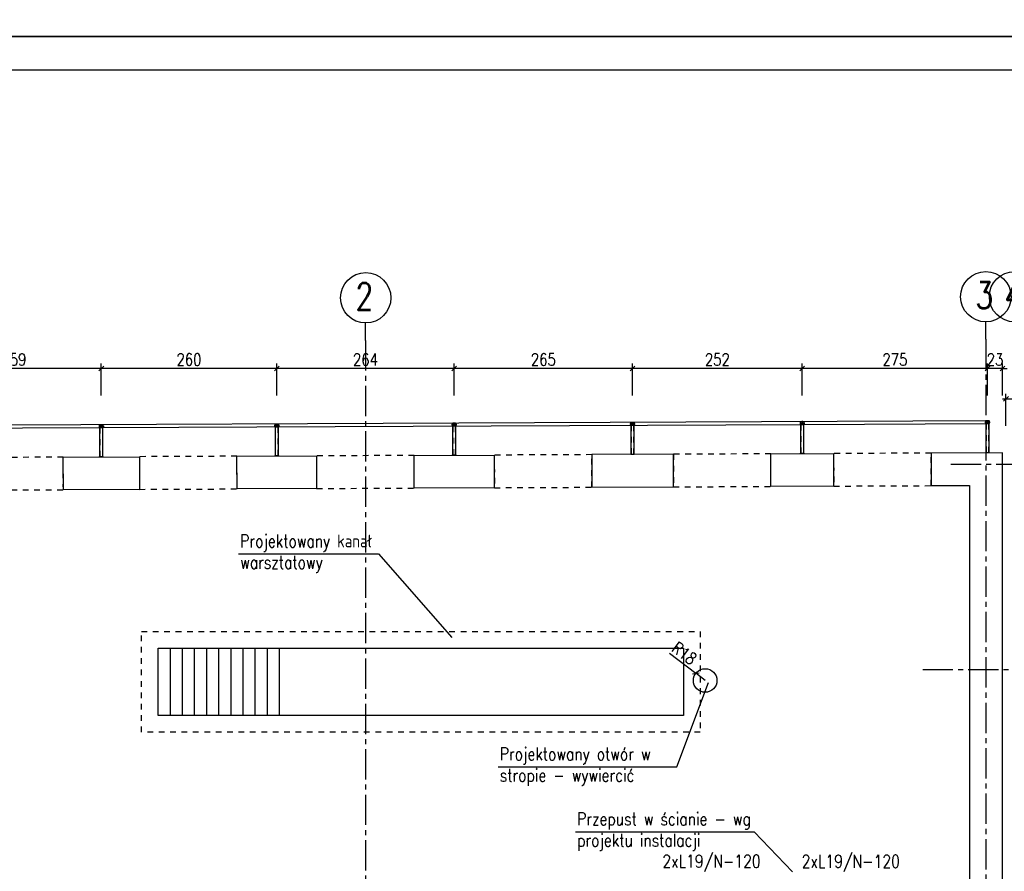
# Model space of a CAD drawing. Extents: x 335493 to 843864, y -123011 to -21739.
# Tile 6 of 28: x 350117 to 364740, y -70866 to -58213. Entities that reach past the tile are written whole.
import ezdxf
from ezdxf.enums import TextEntityAlignment as Align

# ---------------------------------------------------------------- set-up
doc = ezdxf.new("R2010")
doc.units = 0
doc.header["$LTSCALE"] = 600
doc.header["$MEASUREMENT"] = 0
doc.header["$PDMODE"] = 1
doc.linetypes.add('CENTER2', pattern=[1.125, 0.75, -0.125, 0.125, -0.125])
doc.linetypes.add('PRZERYWANA', pattern=[0.282222, 0.141111, -0.141111])
doc.layers.get('0').update_dxf_attribs({"linetype": 'CONTINUOUS'})
doc.layers.get('Defpoints').update_dxf_attribs({"linetype": 'CONTINUOUS'})
for name, color, linetype in [('11 - opisy TXT2', 4, 'CONTINUOUS'), ('111 - opisy TXT3', 2, 'CONTINUOUS'), ('2 - linie odniesienia opisy', 8, 'CONTINUOUS'), ('3 - linia 1', 1, 'CONTINUOUS'), ('33 - linia 2', 3, 'CONTINUOUS'), ('44 - osie 2', 6, 'CENTER2'), ('5 - linie odniesienia opisy', 8, 'CONTINUOUS'), ('555 - cienka przerywana 3', 1, 'PRZERYWANA'), ('7 - linia widok', 1, 'CONTINUOUS')]:
    doc.layers.add(name, color=color, linetype=linetype)
doc.styles.add('TXT2', font='simplex.shx', dxfattribs={"width": 0.8, "height": 180})
doc.dimstyles.new('R1 - centymetry', dxfattribs={"dimtxt": 180, "dimasz": 70, "dimexe": 75, "dimexo": 75, "dimgap": 1.5, "dimtad": 0, "dimdec": 0, "dimlfac": 0.1, "dimzin": 0, "dimdsep": 46, "dimtxsty": 'TXT2', "dimblk1": 'OBLIQUE', "dimblk2": 'OBLIQUE', "dimsah": 1, "dimcen": -3, "dimdle": 50, "dimclrt": 4, "dimadec": 0, "dimazin": 0, "dimtfac": 0.75, "dimtdec": 0, "dimtix": 1, "dimtmove": 2, "dimatfit": 3, "dimldrblk": 'OBLIQUE', "dimfxl": 400, "dimfxlon": 1, "dimtvp": 0.75, "dimtolj": 1, "dimtzin": 0, "dimarcsym": 0})

# ---------------------------------------------------------------- blocks, each defined once
blk = doc.blocks.new('pozycja')
at = {"layer": '111 - opisy TXT3', "linetype": 'Continuous'}
blk.add_circle((63.2, -0.2), 37.4, dxfattribs=at)
at = {"layer": '2 - linie odniesienia opisy', "linetype": 'Continuous'}
blk.add_line((0, 0), (25.8, 0), dxfattribs=at)
at = {"layer": '111 - opisy TXT3', "linetype": 'Continuous', "style": 'TXT2', "width": 0.75}
blk.add_attdef('NR', text='', height=40, dxfattribs=at).set_placement((62.6, -19.8), align=Align.CENTER)
blk = doc.blocks.new('A$C75F72A73')
at = {"layer": '44 - osie 2'}
for p, q in [((12534, 2097), (12534, -17179)), ((21743, 2113), (21743, -15330)), ((32474, 251), (21213, 251)), ((32732, -2796), (20807, -2796))]:
    blk.add_line(p, q, dxfattribs=at)
at = {"layer": '2 - linie odniesienia opisy'}
ref = blk.add_blockref('pozycja', (12534, 2097), dxfattribs=dict(at, xscale=10, yscale=10, zscale=10, rotation=90))
ref.add_attrib('NR', '2', dxfattribs={"layer": '111 - opisy TXT3', "linetype": 'Continuous', "height": 400, "style": 'TXT2', "width": 0.75}).set_placement((12515, 2552), align=Align.CENTER)
ref = blk.add_blockref('pozycja', (21743, 2113), dxfattribs=dict(at, xscale=10, yscale=10, zscale=10, rotation=90))
ref.add_attrib('NR', '3', dxfattribs={"layer": '111 - opisy TXT3', "linetype": 'Continuous', "height": 400, "style": 'TXT2', "width": 0.75}).set_placement((21723, 2568), align=Align.CENTER)
ref = blk.add_blockref('pozycja', (22169, 2113), dxfattribs=dict(at, xscale=10, yscale=10, zscale=10, rotation=90))
ref.add_attrib('NR', '4', dxfattribs={"layer": '111 - opisy TXT3', "linetype": 'Continuous', "height": 400, "style": 'TXT2', "width": 0.75}).set_placement((22150, 2568), align=Align.CENTER)
blk = doc.blocks.new('_OBLIQUE')
at = {"color": 0, "linetype": 'ByBlock'}
blk.add_line((-0.5, -0.5), (0.5, 0.5), dxfattribs=at)
blk = doc.blocks.new('*D16')
at = {"layer": '2 - linie odniesienia opisy', "color": 0, "lineweight": -2, "transparency": 16777216}
for p, q in [((364715, -63847), (373985, -63847)), ((364765, -64247), (364765, -63772)), ((373935, -64247), (373935, -63772))]:
    blk.add_line(p, q, dxfattribs=at)
at = {"layer": 'Defpoints', "color": 0, "transparency": 16777216}
for p in [(373935, -63847), (364765, -64698), (373935, -64698)]:
    blk.add_point(p, dxfattribs=at)
at = {"layer": '2 - linie odniesienia opisy', "color": 0, "lineweight": -2, "transparency": 16777216, "xscale": 70, "yscale": 70, "zscale": 70, "rotation": 180}
blk.add_blockref('_OBLIQUE', (364765, -63847), dxfattribs=at)
at = {"layer": '2 - linie odniesienia opisy', "color": 0, "lineweight": -2, "transparency": 16777216, "xscale": 70, "yscale": 70, "zscale": 70}
blk.add_blockref('_OBLIQUE', (373935, -63847), dxfattribs=at)
at = {"layer": '2 - linie odniesienia opisy', "color": 4, "transparency": 16777216, "insert": (369350, -63712), "char_height": 180, "attachment_point": 5, "style": 'TXT2'}
blk.add_mtext('\\A1;Wieniec W1-25x20cm Hw:+3.97m', dxfattribs=at)
blk = doc.blocks.new('*D173')
at = {"layer": '5 - linie odniesienia opisy', "color": 0, "lineweight": -2, "transparency": 16777216}
for p in [(359766, -67626), (360297, -68030)]:
    blk.add_line(p, (360158, -67924), dxfattribs=at)
at = {"layer": 'Defpoints', "color": 0, "transparency": 16777216}
for p in [(360158, -67924), (360297, -68030)]:
    blk.add_point(p, dxfattribs=at)
at = {"layer": '5 - linie odniesienia opisy', "color": 0, "lineweight": -2, "transparency": 16777216, "xscale": 70, "yscale": 70, "zscale": 70, "rotation": 322.7133588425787}
blk.add_blockref('_OBLIQUE', (360158, -67924), dxfattribs=at)
at = {"layer": '5 - linie odniesienia opisy', "color": 4, "transparency": 16777216, "insert": (359988, -67625), "char_height": 180, "attachment_point": 5, "rotation": 322.7134, "style": 'TXT2'}
blk.add_mtext('\\A1;R18', dxfattribs=at)
blk = doc.blocks.new('A$C7CE26488')
at = {"layer": '33 - linia 2'}
for points in [[(25, -8), (25, -42, -0.414214), (17, -50), (-17, -50, -0.414214), (-25, -42), (-25, -8, -0.414214), (-17, 0), (17, 0, -0.414214)], [(21, -8), (21, -42, -0.414214), (17, -46), (-17, -46, -0.414214), (-21, -42), (-21, -8, -0.414214), (-17, -4), (17, -4, -0.414214)]]:
    blk.add_lwpolyline(points, format="xyb", close=True, dxfattribs=at)
at = {"layer": '44 - osie 2'}
for points in [[(0, 6), (0, -55)], [(-38, -25), (40, -25)]]:
    blk.add_lwpolyline(points, dxfattribs=at)
blk = doc.blocks.new('A$C36F456F6')
at = {"layer": '33 - linia 2'}
for points in [[(25, 6), (25, 430), (-25, 430), (-25, 6)], [(25, 0), (-25, 0), (-25, 6), (25, 6)]]:
    blk.add_lwpolyline(points, close=True, dxfattribs=at)
at = {"layer": '555 - cienka przerywana 3'}
blk.add_lwpolyline([(21, 6), (21, 430), (-21, 430), (-21, 6)], close=True, dxfattribs=at)
at = {"layer": '44 - osie 2'}
blk.add_blockref('A$C7CE26488', (0, 480), dxfattribs=at)
blk = doc.blocks.new('*D300')
at = {"layer": '2 - linie odniesienia opisy', "color": 0, "lineweight": -2, "transparency": 16777216}
for p, q in [((364489, -63397), (364419, -63397)), ((364489, -63797), (364489, -63322)), ((364714, -63397), (364489, -63397)), ((364714, -63797), (364714, -63322)), ((364714, -63397), (364784, -63397))]:
    blk.add_line(p, q, dxfattribs=at)
at = {"layer": 'Defpoints', "color": 0, "transparency": 16777216}
for p in [(364489, -63397), (364489, -64648), (364714, -64648)]:
    blk.add_point(p, dxfattribs=at)
at = {"layer": '2 - linie odniesienia opisy', "color": 0, "lineweight": -2, "transparency": 16777216, "xscale": 70, "yscale": 70, "zscale": 70}
blk.add_blockref('_OBLIQUE', (364489, -63397), dxfattribs=at)
at = {"layer": '2 - linie odniesienia opisy', "color": 0, "lineweight": -2, "transparency": 16777216, "xscale": 70, "yscale": 70, "zscale": 70, "rotation": 180}
blk.add_blockref('_OBLIQUE', (364714, -63397), dxfattribs=at)
at = {"layer": '2 - linie odniesienia opisy', "color": 4, "transparency": 16777216, "insert": (364602, -63262), "char_height": 180, "attachment_point": 5, "style": 'TXT2'}
blk.add_mtext('\\A1;23', dxfattribs=at)
blk = doc.blocks.new('*D301')
at = {"layer": '2 - linie odniesienia opisy', "color": 0, "lineweight": -2, "transparency": 16777216}
for p, q in [((364539, -63397), (361690, -63397)), ((361740, -63797), (361740, -63322)), ((364489, -63797), (364489, -63322))]:
    blk.add_line(p, q, dxfattribs=at)
at = {"layer": 'Defpoints', "color": 0, "transparency": 16777216}
for p in [(361740, -63397), (361740, -64661), (364489, -64648)]:
    blk.add_point(p, dxfattribs=at)
at = {"layer": '2 - linie odniesienia opisy', "color": 0, "lineweight": -2, "transparency": 16777216, "xscale": 70, "yscale": 70, "zscale": 70, "rotation": 180}
blk.add_blockref('_OBLIQUE', (361740, -63397), dxfattribs=at)
at = {"layer": '2 - linie odniesienia opisy', "color": 0, "lineweight": -2, "transparency": 16777216, "xscale": 70, "yscale": 70, "zscale": 70}
blk.add_blockref('_OBLIQUE', (364489, -63397), dxfattribs=at)
at = {"layer": '2 - linie odniesienia opisy', "color": 4, "transparency": 16777216, "insert": (363115, -63262), "char_height": 180, "attachment_point": 5, "style": 'TXT2'}
blk.add_mtext('\\A1;275', dxfattribs=at)
blk = doc.blocks.new('*D302')
at = {"layer": '2 - linie odniesienia opisy', "color": 0, "lineweight": -2, "transparency": 16777216}
for p, q in [((361790, -63397), (359169, -63397)), ((359219, -63797), (359219, -63322)), ((361740, -63797), (361740, -63322))]:
    blk.add_line(p, q, dxfattribs=at)
at = {"layer": 'Defpoints', "color": 0, "transparency": 16777216}
for p in [(359219, -63397), (359219, -64673), (361740, -64661)]:
    blk.add_point(p, dxfattribs=at)
at = {"layer": '2 - linie odniesienia opisy', "color": 0, "lineweight": -2, "transparency": 16777216, "xscale": 70, "yscale": 70, "zscale": 70, "rotation": 180}
blk.add_blockref('_OBLIQUE', (359219, -63397), dxfattribs=at)
at = {"layer": '2 - linie odniesienia opisy', "color": 0, "lineweight": -2, "transparency": 16777216, "xscale": 70, "yscale": 70, "zscale": 70}
blk.add_blockref('_OBLIQUE', (361740, -63397), dxfattribs=at)
at = {"layer": '2 - linie odniesienia opisy', "color": 4, "transparency": 16777216, "insert": (360479, -63262), "char_height": 180, "attachment_point": 5, "style": 'TXT2'}
blk.add_mtext('\\A1;252', dxfattribs=at)
blk = doc.blocks.new('*D303')
at = {"layer": '2 - linie odniesienia opisy', "color": 0, "lineweight": -2, "transparency": 16777216}
for p, q in [((359269, -63397), (356520, -63397)), ((356570, -63797), (356570, -63322)), ((359219, -63797), (359219, -63322))]:
    blk.add_line(p, q, dxfattribs=at)
at = {"layer": 'Defpoints', "color": 0, "transparency": 16777216}
for p in [(356570, -63397), (356570, -64685), (359219, -64673)]:
    blk.add_point(p, dxfattribs=at)
at = {"layer": '2 - linie odniesienia opisy', "color": 0, "lineweight": -2, "transparency": 16777216, "xscale": 70, "yscale": 70, "zscale": 70, "rotation": 180}
blk.add_blockref('_OBLIQUE', (356570, -63397), dxfattribs=at)
at = {"layer": '2 - linie odniesienia opisy', "color": 0, "lineweight": -2, "transparency": 16777216, "xscale": 70, "yscale": 70, "zscale": 70}
blk.add_blockref('_OBLIQUE', (359219, -63397), dxfattribs=at)
at = {"layer": '2 - linie odniesienia opisy', "color": 4, "transparency": 16777216, "insert": (357894, -63262), "char_height": 180, "attachment_point": 5, "style": 'TXT2'}
blk.add_mtext('\\A1;265', dxfattribs=at)
blk = doc.blocks.new('*D304')
at = {"layer": '2 - linie odniesienia opisy', "color": 0, "lineweight": -2, "transparency": 16777216}
for p, q in [((356620, -63397), (353884, -63397)), ((353934, -63797), (353934, -63322)), ((356570, -63797), (356570, -63322))]:
    blk.add_line(p, q, dxfattribs=at)
at = {"layer": 'Defpoints', "color": 0, "transparency": 16777216}
for p in [(353934, -63397), (353934, -64696), (356570, -64685)]:
    blk.add_point(p, dxfattribs=at)
at = {"layer": '2 - linie odniesienia opisy', "color": 0, "lineweight": -2, "transparency": 16777216, "xscale": 70, "yscale": 70, "zscale": 70, "rotation": 180}
blk.add_blockref('_OBLIQUE', (353934, -63397), dxfattribs=at)
at = {"layer": '2 - linie odniesienia opisy', "color": 0, "lineweight": -2, "transparency": 16777216, "xscale": 70, "yscale": 70, "zscale": 70}
blk.add_blockref('_OBLIQUE', (356570, -63397), dxfattribs=at)
at = {"layer": '2 - linie odniesienia opisy', "color": 4, "transparency": 16777216, "insert": (355252, -63262), "char_height": 180, "attachment_point": 5, "style": 'TXT2'}
blk.add_mtext('\\A1;264', dxfattribs=at)
blk = doc.blocks.new('*D305')
at = {"layer": '2 - linie odniesienia opisy', "color": 0, "lineweight": -2, "transparency": 16777216}
for p, q in [((353984, -63397), (351279, -63397)), ((351329, -63797), (351329, -63322)), ((353934, -63797), (353934, -63322))]:
    blk.add_line(p, q, dxfattribs=at)
at = {"layer": 'Defpoints', "color": 0, "transparency": 16777216}
for p in [(351329, -63397), (351329, -64708), (353934, -64696)]:
    blk.add_point(p, dxfattribs=at)
at = {"layer": '2 - linie odniesienia opisy', "color": 0, "lineweight": -2, "transparency": 16777216, "xscale": 70, "yscale": 70, "zscale": 70, "rotation": 180}
blk.add_blockref('_OBLIQUE', (351329, -63397), dxfattribs=at)
at = {"layer": '2 - linie odniesienia opisy', "color": 0, "lineweight": -2, "transparency": 16777216, "xscale": 70, "yscale": 70, "zscale": 70}
blk.add_blockref('_OBLIQUE', (353934, -63397), dxfattribs=at)
at = {"layer": '2 - linie odniesienia opisy', "color": 4, "transparency": 16777216, "insert": (352631, -63262), "char_height": 180, "attachment_point": 5, "style": 'TXT2'}
blk.add_mtext('\\A1;260', dxfattribs=at)
blk = doc.blocks.new('*D306')
at = {"layer": '2 - linie odniesienia opisy', "color": 0, "lineweight": -2, "transparency": 16777216}
for p, q in [((351379, -63397), (348684, -63397)), ((348734, -63797), (348734, -63322)), ((351329, -63797), (351329, -63322))]:
    blk.add_line(p, q, dxfattribs=at)
at = {"layer": 'Defpoints', "color": 0, "transparency": 16777216}
for p in [(348734, -63397), (348734, -64714), (351329, -64708)]:
    blk.add_point(p, dxfattribs=at)
at = {"layer": '2 - linie odniesienia opisy', "color": 0, "lineweight": -2, "transparency": 16777216, "xscale": 70, "yscale": 70, "zscale": 70, "rotation": 180}
blk.add_blockref('_OBLIQUE', (348734, -63397), dxfattribs=at)
at = {"layer": '2 - linie odniesienia opisy', "color": 0, "lineweight": -2, "transparency": 16777216, "xscale": 70, "yscale": 70, "zscale": 70}
blk.add_blockref('_OBLIQUE', (351329, -63397), dxfattribs=at)
at = {"layer": '2 - linie odniesienia opisy', "color": 4, "transparency": 16777216, "insert": (350031, -63262), "char_height": 180, "attachment_point": 5, "style": 'TXT2'}
blk.add_mtext('\\A1;259', dxfattribs=at)

msp = doc.modelspace()

# ---------------------------------------------------------------- linework, layer by layer
at = {"layer": '111 - opisy TXT3'}
msp.add_lwpolyline([(337993.4, -87663.1), (376993.4, -87663.1), (376993.4, -58963.1), (337993.4, -58963.1)], close=True, dxfattribs=at)
at = {"layer": '2 - linie odniesienia opisy'}
for points in [[(335493.4, -58463.1), (377493.4, -58463.1), (377493.4, -28763.1), (335493.4, -28763.1)], [(335493.4, -88163.1), (377493.4, -88163.1), (377493.4, -58463.1), (335493.4, -58463.1)]]:
    msp.add_lwpolyline(points, close=True, dxfattribs=at)
at = {"layer": '3 - linia 1'}
for points in [[(351895, -64705.6), (351897.2, -65191), (350765, -65196.4), (350762.8, -64710.7)], [(354524.9, -64693.8), (354524.9, -65178.7), (353344.9, -65184.3), (353342.8, -64699.1)], [(355974.5, -64687.3), (357164.9, -64681.9), (357164.9, -65166.3), (355974.9, -65171.6)], [(359824.9, -64669.9), (358612.7, -64675.4), (358614.9, -65159.5), (359824.9, -65153.8)], [(362204.8, -64659.2), (362204.8, -65142.6), (361274.9, -65147), (361274.9, -64663.4), (362204.8, -64659.2)], [(363654.8, -65135.8), (364225.1, -65133.2), (364225.1, -73387.9), (364714.8, -73387.9), (364714.4, -64647.9), (363654.8, -64652.7), (363654.8, -65135.8)]]:
    msp.add_lwpolyline(points, close=True, dxfattribs=at)
at = {"layer": '33 - linia 2'}
for points in [[(342031.7, -64268), (364506.4, -64167.9)], [(364464.4, -64217.9), (361764.9, -64231.3), (342031.7, -64317.9)]]:
    msp.add_lwpolyline(points, dxfattribs=at)
msp.add_circle((360297.1, -68030.4), 175, dxfattribs=at)
at = {"layer": '5 - linie odniesienia opisy'}
for points in [[(353366.1, -66150.9), (355447.5, -66150.9), (356534.1, -67393.7)], [(357221.4, -69314.1), (359877.1, -69314.1), (360345.8, -68058.3)], [(358370, -70279.8), (361025.7, -70279.8), (361593.6, -70872.9)]]:
    msp.add_lwpolyline(points, dxfattribs=at)
at = {"layer": '555 - cienka przerywana 3'}
for points in [[(349315, -64722.5), (349317.3, -65203.2), (350765, -65196.3), (350762.8, -64710.7)], [(351895, -64705.4), (351897.3, -65191), (353344.9, -65184.2), (353342.8, -64699.1)], [(354524.9, -64693.8), (354527.3, -65178.6), (355974.9, -65171.6), (355974.5, -64687.3)], [(357164.9, -64681.9), (357167.2, -65166.3), (358614.9, -65159.5), (358612.7, -64675.4)], [(359824.9, -64669.9), (359824.9, -65153.8), (361274.9, -65147), (361272.7, -64663.4)], [(362204.8, -64659.2), (362207.1, -65142.6), (363654.8, -65135.8), (363654.8, -64652.7)], [(351925.1, -67300.4), (360225.1, -67300.4), (360225.1, -68800.4), (351925.1, -68800.4)]]:
    msp.add_lwpolyline(points, close=True, dxfattribs=at)
at = {"layer": '7 - linia widok'}
msp.add_lwpolyline([(352175.1, -67550.4), (359975.1, -67550.4), (359975.1, -68550.4), (352175.1, -68550.4)], close=True, dxfattribs=at)
for points in [[(352175.1, -68550.4), (352175.1, -67550.4)], [(352355.1, -68550.4), (352355.1, -67550.4)], [(352535.1, -68550.4), (352535.1, -67550.4)], [(352715.1, -68550.4), (352715.1, -67550.4)], [(352895.1, -68550.4), (352895.1, -67550.4)], [(353075.1, -68550.4), (353075.1, -67550.4)], [(353255.1, -68550.4), (353255.1, -67550.4)], [(353435.1, -68550.4), (353435.1, -67550.4)], [(353615.1, -68550.4), (353615.1, -67550.4)], [(353795.1, -68550.4), (353795.1, -67550.4)], [(353975.1, -68550.4), (353975.1, -67550.4)]]:
    msp.add_lwpolyline(points, dxfattribs=at)

# ---------------------------------------------------------------- block references
at = {"layer": '3 - linia 1'}
msp.add_blockref('A$C75F72A73', (342720.7, -65074.4), dxfattribs=at)
at = {"layer": '33 - linia 2'}
for p in [(359218.8, -64672.6), (361739.9, -64661.3), (364489.4, -64647.9), (351328.9, -64708.2), (353933.8, -64696.4), (356569.7, -64684.6)]:
    msp.add_blockref('A$C36F456F6', p, dxfattribs=at)

# ---------------------------------------------------------------- texts
at = {"layer": '11 - opisy TXT2', "style": 'TXT2', "width": 0.8}
for p in [(359661.9, -70810.8), (361730.8, -70812.2)]:
    msp.add_text('2xL19/N-120', height=190, dxfattribs=at).set_placement(p)
at = {"layer": '11 - opisy TXT2', "insert": (353531.9, -53168.3), "char_height": 240, "width": 8819.307, "attachment_point": 1, "style": 'TXT2'}
msp.add_mtext('\\A1;\\pi-720,l720,t720,2880,5280,8160,8400;1.^IRysunek rozpatrywać razem z opisem technicznym, projektem architektonicznym, Projektem zagospodarowania terenu, projektami branżowymi oraz pozostałymi rysunkami konstrukcji.\\P2.^IFundamenty wykonać na warstwie betonu podkładowego C8/10 o grubości minimum 10cm.', dxfattribs=at)
at = {"layer": '11 - opisy TXT2', "char_height": 190, "attachment_point": 1, "style": 'TXT2'}
for s, width, insert in [('Projektowany kanał warsztatowy', 2239.429, (353391.5, -65863.4)), ('Projektowany otwór w stropie - wywiercić', 2895.754, (357246.8, -69026.6)), ('Przepust w ścianie - wg projektu instalacji', 2895.754, (358395.4, -69992.3))]:
    msp.add_mtext_dynamic_manual_height_columns(s, width=width, gutter_width=900, heights=[0], dxfattribs=dict(at, insert=insert))

# ---------------------------------------------------------------- dimensions: what is measured, and where the dimension line sits
at = {"layer": '2 - linie odniesienia opisy'}
for base, p1, p2, picture, middle in [((348733.9014, -63396.704), (351328.8739, -64708.1708), (348733.9014, -64713.8546), '*D306', (350031.3877, -63261.704)), ((351328.9, -63396.7), (353933.8, -64696.4), (351328.9, -64708.2), '*D305', (352631.4, -63261.7)), ((353933.8, -63396.7), (356569.7, -64684.6), (353933.8, -64696.4), '*D304', (355251.8, -63261.7)), ((356569.7, -63396.7), (359218.8, -64672.6), (356569.7, -64684.6), '*D303', (357894.2, -63261.7)), ((359218.8, -63396.7), (361739.9, -64661.3), (359218.8, -64672.6), '*D302', (360479.3, -63261.7)), ((361739.9, -63396.7), (364489.4, -64647.9), (361739.9, -64661.3), '*D301', (363114.6, -63261.7)), ((364489.4165649, -63396.7040025), (364714.4165649, -64647.8987805), (364489.4165649, -64647.8987805), '*D300', (364601.9165649, -63261.7040025))]:
    dim = msp.add_linear_dim(base=base, p1=p1, p2=p2, dimstyle='R1 - centymetry', dxfattribs=at)
    dim.commit()
    dim.dimension.update_dxf_attribs({"geometry": picture, "text_midpoint": middle})
dim = msp.add_linear_dim(base=(373935.1, -63847.5), p1=(364765.1, -64697.9), p2=(373935.1, -64697.9), text='Wieniec W1-25x20cm Hw:+3.97m', dimstyle='R1 - centymetry', dxfattribs=at)
dim.commit()
dim.dimension.update_dxf_attribs({"geometry": '*D16', "text_midpoint": (369350.1, -63712.5)})
at = {"layer": '5 - linie odniesienia opisy'}
dim = msp.add_radius_dim(center=(360297.05361, -68030.39604), mpoint=(360157.82103, -67924.38053), dimstyle='R1 - centymetry', dxfattribs=at)
dim.commit()
dim.dimension.update_dxf_attribs({"geometry": '*D173', "text_midpoint": (359987.90602, -67625.32246)})

doc.saveas('drawing.dxf')
